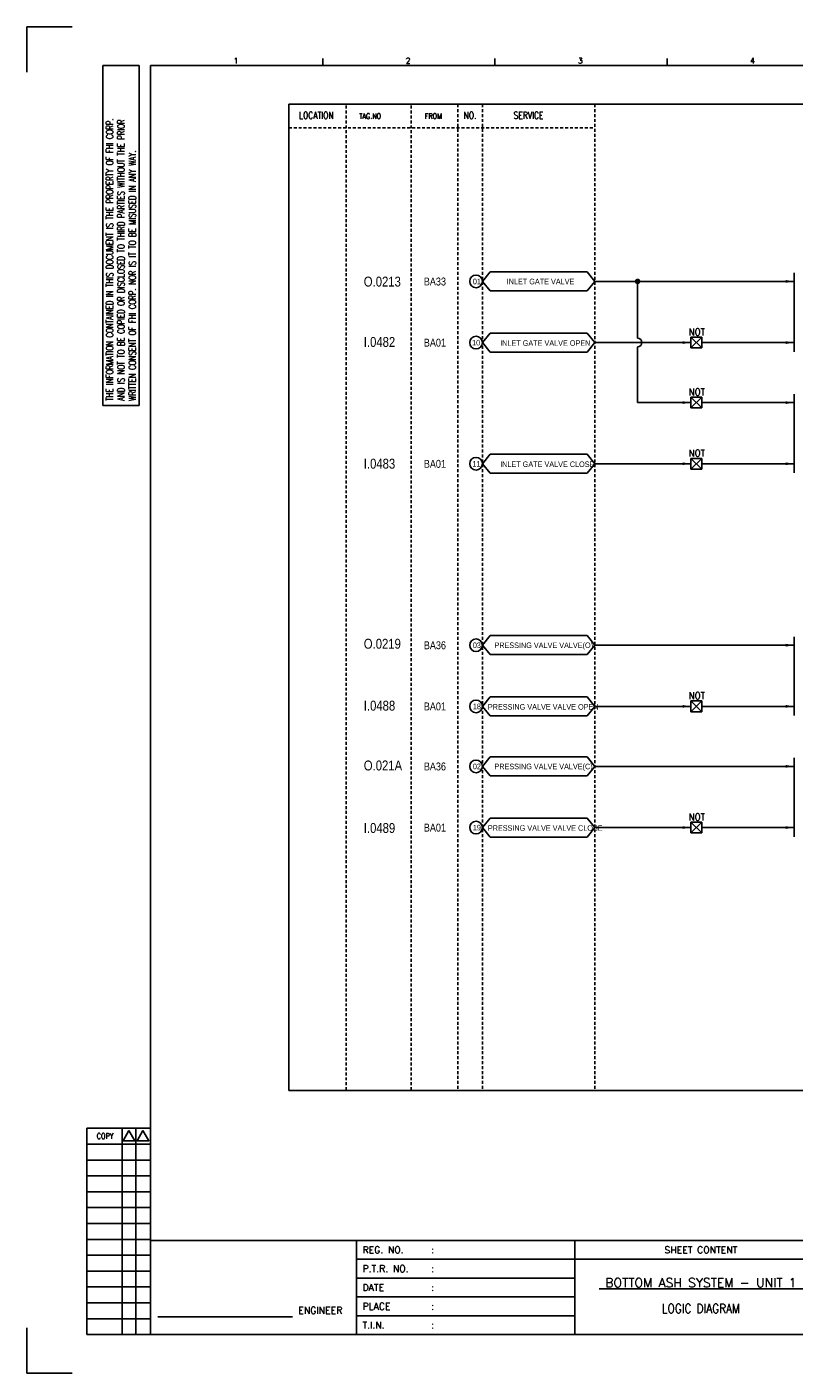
# Model space of a CAD drawing. Extents: x 1458 to 2424, y -119 to 563.
# Tile 1 of 3: x 1458 to 1847, y -119 to 563. Entities that reach past the tile are written whole.
import ezdxf
from ezdxf.enums import TextEntityAlignment as Align

# ---------------------------------------------------------------- set-up
doc = ezdxf.new("R2010")
doc.units = 0
doc.header["$MEASUREMENT"] = 0
doc.linetypes.add('HIDDEN', pattern=[4, 1.5, -1, 1.5])
doc.layers.get('0').update_dxf_attribs({"linetype": 'CONTINUOUS'})
doc.layers.get('DEFPOINTS').update_dxf_attribs({"linetype": 'CONTINUOUS'})
for name, color, linetype in [('CON', 4, 'CONTINUOUS'), ('DCS', 7, 'CONTINUOUS'), ('DIM', 3, 'CONTINUOUS'), ('HID', 2, 'HIDDEN'), ('TEXT', 7, 'CONTINUOUS'), ('圖框CON', 4, 'CONTINUOUS'), ('圖框DIM', 3, 'CONTINUOUS'), ('框線', 6, 'CONTINUOUS')]:
    doc.layers.add(name, color=color, linetype=linetype)
doc.styles.add('DAYUKP', font='complex', dxfattribs={"bigfont": 'DAYUKP.SHX'})
doc.styles.add('E4', font='simplex.shx', dxfattribs={"height": 4})
doc.styles.add('ROMANS', font='romans', dxfattribs={"width": 0.8})
doc.styles.add('style3', font='ARIALN.TTF')

# ---------------------------------------------------------------- blocks, each defined once
blk = doc.blocks.new('LEADER')
at = {"layer": 'CON'}
blk.add_solid([(0.85, -0.57), (0.85, -1.57), (3.85, -1.07)], dxfattribs=at)
blk = doc.blocks.new('Sht_Cont_T3')
at = {"layer": 'TEXT', "color": 3, "linetype": 'Continuous', "style": 'E4'}
for tag, p in [('$SHT_CONT_L1$', (55.63, 24.91)), ('$SHT_CONT_L2$', (55.63, 16.61)), ('$SHT_CONT_L3$', (55.63, 8.3))]:
    blk.add_attdef(tag, text='', height=4, dxfattribs=at).set_placement(p, align=Align.MIDDLE)
blk = doc.blocks.new('1')
at = {"layer": 'CON'}
blk.add_lwpolyline([(1523.67, 26.6), (1523.67, 74.29)], dxfattribs=at)
at = {"layer": 'CON', "ltscale": 500}
for points in [[(1523.67, 64.75), (1413.11, 64.75)], [(1651.45, 64.75), (1523.67, 64.75)], [(1523.67, 55.22), (1413.11, 55.22)], [(1523.67, 45.69), (1413.11, 45.69)], [(1523.67, 36.15), (1413.11, 36.15)]]:
    blk.add_lwpolyline(points, dxfattribs=at)
at = {"layer": 'DEFPOINTS'}
for points in [[(1268.99, 689.33), (1246.02, 689.33), (1246.02, 666.36)], [(1268.99, 7.08), (1246.02, 7.08), (1246.02, 30.05)]]:
    blk.add_lwpolyline(points, dxfattribs=at)
at = {"layer": 'DIM'}
for p, q in [((1276.46, 131.12), (1276.46, 26.6)), ((1276.46, 131.12), (1308.62, 131.12)), ((1294.26, 26.6), (1294.26, 131.12)), ((1301.15, 26.6), (1301.15, 131.12)), ((1276.46, 123.08), (1308.62, 123.08)), ((1276.46, 115.04), (1308.62, 115.04)), ((1276.46, 107), (1308.62, 107)), ((1276.46, 98.96), (1308.62, 98.96)), ((1276.46, 90.92), (1308.62, 90.92)), ((1276.46, 82.88), (1308.62, 82.88)), ((1276.46, 74.84), (1308.62, 74.84)), ((1276.46, 66.8), (1308.62, 66.8)), ((1276.46, 58.76), (1308.62, 58.76)), ((1276.46, 50.72), (1308.62, 50.72)), ((1276.46, 42.68), (1308.62, 42.68)), ((1276.46, 34.64), (1308.62, 34.64)), ((1276.46, 26.6), (1308.62, 26.6))]:
    blk.add_line(p, q, dxfattribs=at)
for points in [[(1297.7, 129.98), (1294.72, 124.81), (1300.69, 124.81)], [(1304.83, 129.98), (1301.84, 124.81), (1307.81, 124.81)]]:
    blk.add_lwpolyline(points, close=True, dxfattribs=at)
at = {"layer": '圖框CON'}
for p, q in [((1284.5, 669.81), (1302.87, 669.81)), ((1284.5, 497.52), (1284.5, 669.81)), ((1302.87, 497.52), (1302.87, 669.81)), ((1395.91, 669.85), (1395.91, 673.29)), ((1483.2, 669.85), (1483.2, 673.29)), ((1570.49, 669.85), (1570.49, 673.29)), ((1284.5, 497.52), (1302.87, 497.52))]:
    blk.add_line(p, q, dxfattribs=at)
blk.add_lwpolyline([(1413.11, 26.6), (1413.11, 74.29)], dxfattribs=at)
at = {"layer": '圖框DIM'}
blk.add_line((1312.36, 35.55), (1380.65, 35.55), dxfattribs=at)
at = {"layer": '框線'}
for p, q in [((1308.62, 669.81), (1308.62, 26.6)), ((2181.53, 669.81), (1308.62, 669.81)), ((2181.53, 74.29), (1308.62, 74.29)), ((2181.53, 26.6), (1308.62, 26.6))]:
    blk.add_line(p, q, dxfattribs=at)
at = {"style": 'DAYUKP'}
for s, p in [('1', (1350.64, 670.78)), ('2', (1437.93, 670.78)), ('3', (1525.22, 670.78)), ('4', (1612.51, 670.78))]:
    blk.add_text(s, height=2.87, dxfattribs=at).set_placement(p)
at = {"layer": 'DIM', "style": 'ROMANS', "width": 0.75}
for s, p in [('THE INFORMATION CONTAINED IN THIS DOCUMENT IS THE PROPERTY OF FHI CORP.', (1287.94, 499.82)), ('AND IS NOT TO BE COPIED OR DISCLOSED TO THIRD PARTIES WITHOUT THE PRIOR', (1293.68, 499.82)), ('WRITTEN CONSENT OF FHI CORP. NOR IS IT TO BE MISUSED IN ANY WAY.', (1299.43, 499.82))]:
    blk.add_text(s, height=3.4457, rotation=90, dxfattribs=at).set_placement(p, align=Align.MIDDLE_LEFT)
at = {"layer": 'DIM', "style": 'ROMANS', "width": 0.8}
blk.add_text('COPY', height=2.871, dxfattribs=at).set_placement((1285.64, 127.16), align=Align.MIDDLE)
at = {"layer": 'HID', "ltscale": 500, "style": 'ROMANS'}
for s, height, p in [('REG. NO.', 3.446, (1416.1, 69.52)), (':', 3.45, (1450.9, 69.52)), ('P.T.R. NO.', 3.446, (1416.1, 59.99)), (':', 3.45, (1450.9, 59.99)), ('DATE', 3.446, (1416.1, 50.45)), (':', 3.45, (1450.9, 50.45)), ('PLACE', 3.446, (1416.1, 40.92)), (':', 3.45, (1450.9, 40.92)), ('T.I.N.', 3.446, (1416.1, 31.37)), (':', 3.45, (1450.9, 31.39))]:
    blk.add_text(s, height=height, dxfattribs=at).set_placement(p, align=Align.MIDDLE_LEFT)
blk.add_text('SHEET CONTENT', height=3.4457, dxfattribs=at).set_placement((1587.56, 69.52), align=Align.MIDDLE)
at = {"layer": 'HID', "style": 'ROMANS'}
blk.add_text('ENGINEER', height=3.446, dxfattribs=at).set_placement((1394.71, 37.18), align=Align.CENTER)

msp = doc.modelspace()

# ---------------------------------------------------------------- linework, layer by layer
at = {"layer": 'CON', "color": 6}
for p, q in [((1689.3, 433.99), (1693.2, 438.81)), ((1742.33, 438.81), (1693.2, 438.81)), ((1746.23, 433.99), (1742.33, 438.81)), ((1847.21, 438.27), (1847.21, 398.31)), ((1689.3, 433.99), (1693.2, 429.18)), ((1746.23, 433.99), (1742.33, 429.18)), ((1693.2, 429.18), (1742.33, 429.18)), ((1689.3, 402.99), (1693.2, 407.81)), ((1689.3, 402.99), (1693.2, 398.17)), ((1742.33, 407.81), (1693.2, 407.81)), ((1746.23, 402.99), (1742.33, 407.81)), ((1746.23, 402.99), (1742.33, 398.17)), ((1794.93, 400.26), (1794.93, 405.72)), ((1800.39, 405.72), (1794.93, 400.26)), ((1794.93, 405.72), (1800.39, 400.26)), ((1794.93, 405.72), (1800.39, 405.72)), ((1800.39, 405.72), (1800.39, 400.26)), ((1693.2, 398.17), (1742.33, 398.17)), ((1800.39, 400.26), (1794.93, 400.26)), ((1794.93, 375.3), (1800.39, 375.3)), ((1794.93, 375.3), (1800.39, 369.84)), ((1800.39, 375.3), (1794.93, 369.84)), ((1794.93, 369.84), (1794.93, 375.3)), ((1800.39, 375.3), (1800.39, 369.84)), ((1847.21, 376.85), (1847.21, 336.89)), ((1800.39, 369.84), (1794.93, 369.84)), ((1689.3, 341.57), (1693.2, 346.39)), ((1689.3, 341.57), (1693.2, 336.76)), ((1742.33, 346.39), (1693.2, 346.39)), ((1746.23, 341.57), (1742.33, 346.39)), ((1746.23, 341.57), (1742.33, 336.76)), ((1794.93, 338.84), (1794.93, 344.3)), ((1800.39, 344.3), (1794.93, 338.84)), ((1794.93, 344.3), (1800.39, 338.84)), ((1794.93, 344.3), (1800.39, 344.3)), ((1800.39, 344.3), (1800.39, 338.84)), ((1693.2, 336.76), (1742.33, 336.76)), ((1800.39, 338.84), (1794.93, 338.84)), ((1689.3, 249.63), (1693.2, 254.45)), ((1742.33, 254.45), (1693.2, 254.45)), ((1746.23, 249.63), (1742.33, 254.45)), ((1847.21, 253.91), (1847.21, 213.95)), ((1689.3, 249.63), (1693.2, 244.82)), ((1746.23, 249.63), (1742.33, 244.82)), ((1693.2, 244.82), (1742.33, 244.82)), ((1689.3, 218.63), (1693.2, 223.45)), ((1689.3, 218.63), (1693.2, 213.81)), ((1742.33, 223.45), (1693.2, 223.45)), ((1746.23, 218.63), (1742.33, 223.45)), ((1746.23, 218.63), (1742.33, 213.81)), ((1794.93, 221.36), (1800.39, 215.9)), ((1800.39, 221.36), (1794.93, 215.9)), ((1794.93, 215.9), (1794.93, 221.36)), ((1794.93, 221.36), (1800.39, 221.36)), ((1800.39, 221.36), (1800.39, 215.9)), ((1693.2, 213.81), (1742.33, 213.81)), ((1800.39, 215.9), (1794.93, 215.9)), ((1689.3, 188.21), (1693.2, 193.03)), ((1742.33, 193.03), (1693.2, 193.03)), ((1746.23, 188.21), (1742.33, 193.03)), ((1847.21, 192.49), (1847.21, 152.53)), ((1689.3, 188.21), (1693.2, 183.4)), ((1746.23, 188.21), (1742.33, 183.4)), ((1693.2, 183.4), (1742.33, 183.4)), ((1689.3, 157.21), (1693.2, 162.03)), ((1689.3, 157.21), (1693.2, 152.4)), ((1742.33, 162.03), (1693.2, 162.03)), ((1746.23, 157.21), (1742.33, 162.03)), ((1746.23, 157.21), (1742.33, 152.4)), ((1794.93, 154.48), (1794.93, 159.94)), ((1800.39, 159.94), (1794.93, 154.48)), ((1794.93, 159.94), (1800.39, 154.48)), ((1794.93, 159.94), (1800.39, 159.94)), ((1800.39, 159.94), (1800.39, 154.48)), ((1693.2, 152.4), (1742.33, 152.4)), ((1800.39, 154.48), (1794.93, 154.48))]:
    msp.add_line(p, q, dxfattribs=at)
at = {"layer": 'CON'}
for p, q in [((1746.23, 433.99), (1847.21, 433.99)), ((1767.92, 433.99), (1767.92, 405.19)), ((1746.23, 402.99), (1794.93, 402.99)), ((1800.39, 402.99), (1847.21, 402.99)), ((1767.92, 400.79), (1767.92, 372.57)), ((1767.92, 372.57), (1794.93, 372.57)), ((1800.39, 372.57), (1847.21, 372.57)), ((1746.23, 341.57), (1794.93, 341.57)), ((1800.39, 341.57), (1847.21, 341.57)), ((1746.23, 249.63), (1847.21, 249.63)), ((1746.23, 218.63), (1794.93, 218.63)), ((1800.39, 218.63), (1847.21, 218.63)), ((1746.23, 188.21), (1847.21, 188.21)), ((1746.23, 157.21), (1794.93, 157.21)), ((1800.39, 157.21), (1847.21, 157.21))]:
    msp.add_line(p, q, dxfattribs=at)
msp.add_lwpolyline([(1591.18, 523.79), (2305.18, 523.79), (2305.18, 23.99), (1591.18, 23.99)], close=True, dxfattribs=at)
at = {"layer": 'CON', "const_width": 1.4}
msp.add_lwpolyline([(1767.22, 433.99, 1), (1768.62, 433.99, 1)], format="xyb", close=True, dxfattribs=at)
at = {"layer": 'CON'}
for centre in [(1686.08, 433.99), (1686.08, 402.99), (1686.08, 341.57), (1686.08, 249.63), (1686.08, 218.63), (1686.08, 188.21), (1686.08, 157.21)]:
    msp.add_circle(centre, 3.21, dxfattribs=at)
msp.add_arc((1767.92, 402.99), 2.2, 270, 90, dxfattribs=at)
at = {"layer": 'HID'}
for p, q in [((1620.23, 523.09), (1620.23, 23.99)), ((1653.15, 523.09), (1653.15, 23.99)), ((1676.87, 523.79), (1676.87, 23.97)), ((1689.3, 523.79), (1689.3, 23.97)), ((1746.23, 523.79), (1746.23, 23.99)), ((1591.18, 511.89), (1746.23, 511.89))]:
    msp.add_line(p, q, dxfattribs=at)

# ---------------------------------------------------------------- block references
msp.add_blockref('1', (212.43, -126.36))
at = {"layer": 'CON', "xscale": 1.4, "yscale": 1.4, "zscale": 1.4}
for p in [(1841.82, 435.48), (1789.54, 404.48), (1841.82, 404.48), (1789.54, 374.07), (1841.82, 374.07), (1789.54, 343.07), (1841.82, 343.07), (1841.82, 251.12), (1789.54, 220.12), (1841.82, 220.12), (1841.82, 189.71), (1789.54, 158.7), (1841.82, 158.7)]:
    msp.add_blockref('LEADER', p, dxfattribs=at)
at = {"layer": 'TEXT', "color": 0}
ref = msp.add_blockref('Sht_Cont_T3', (1736.11, -99.76), dxfattribs=dict(at, xscale=1.148576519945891, yscale=1.148576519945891, zscale=1.148576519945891))
ref.add_attrib('$SHT_CONT_L1$', '%%U BOTTOM ASH SYSTEM - UNIT 1 ', dxfattribs={"color": 3, "linetype": 'Continuous', "height": 4.5943, "style": 'E4'}).set_placement((1800, -71.15), align=Align.TOP_CENTER)
ref.add_attrib('$SHT_CONT_L3$', 'LOGIC DIAGRAM', dxfattribs={"color": 3, "linetype": 'Continuous', "height": 4.5943, "style": 'E4', "width": 0.85}).set_placement((1800, -90.22), align=Align.BOTTOM_CENTER)

# ---------------------------------------------------------------- texts
at = {"layer": 'CON', "style": 'ROMANS'}
for s, width, p in [('LOCATION', 0.8, (1605.11, 518.19)), ('NO.', 0.8, (1683, 518.19)), ('SERVICE', 0.8, (1712.65, 518.11)), ('NOT', 0.9, (1797.94, 408.37)), ('NOT', 0.9, (1797.94, 377.96)), ('NOT', 0.9, (1797.94, 346.96)), ('NOT', 0.9, (1797.94, 224.01)), ('NOT', 0.9, (1797.94, 162.6))]:
    msp.add_text(s, height=3.5, dxfattribs=dict(at, width=width)).set_placement(p, align=Align.MIDDLE)
at = {"layer": 'CON', "style": 'ROMANS', "width": 0.8}
for s, p in [('TAG.NO', (1626.84, 515.53)), ('FROM', (1660.1, 515.53))]:
    msp.add_text(s, height=2.8, dxfattribs=at).set_placement(p, align=Align.BOTTOM_LEFT)
at = {"layer": 'CON', "style": 'style3'}
for s, p in [('BA33', (1659.59, 433.94)), ('BA01', (1659.59, 402.94)), ('BA01', (1659.59, 341.52)), ('BA36', (1659.59, 249.58)), ('BA01', (1659.59, 218.58)), ('BA36', (1659.59, 188.16)), ('BA01', (1659.59, 157.16))]:
    msp.add_text(s, height=4, dxfattribs=at).set_placement(p, align=Align.MIDDLE_LEFT)
for s, p in [('01', (1684.43, 431.71)), ('INLET GATE VALVE', (1701.6, 431.7)), ('10', (1684.05, 400.71)), ('INLET GATE VALVE OPEN', (1698.28, 400.5)), ('11', (1684.19, 339.29)), ('INLET GATE VALVE CLOSE', (1698.28, 339.08)), ('03', (1684.43, 247.35)), ('PRESSING VALVE VALVE(O)', (1695.36, 247.34)), ('18', (1684.43, 216.35)), ('PRESSING VALVE VALVE OPEN', (1692.04, 216.13)), ('02', (1684.43, 185.93)), ('PRESSING VALVE VALVE(C)', (1695.36, 185.92)), ('19', (1684.43, 154.93)), ('PRESSING VALVE VALVE CLOSE', (1692.04, 154.72))]:
    msp.add_text(s, height=2.8, dxfattribs=at).set_placement(p, align=Align.BOTTOM_LEFT)
at = {"layer": 'DCS', "linetype": 'ByBlock', "style": 'style3'}
for s, p in [('O.0213', (1629.16, 431.41)), ('I.0482', (1629.16, 400.81)), ('I.0483', (1629.16, 339.11)), ('O.0219', (1629.16, 247.85)), ('I.0488', (1629.16, 216.47)), ('O.021A', (1629.16, 186.15)), ('I.0489', (1629.16, 154.49))]:
    msp.add_text(s, height=5, dxfattribs=at).set_placement(p)

doc.saveas('drawing.dxf')
